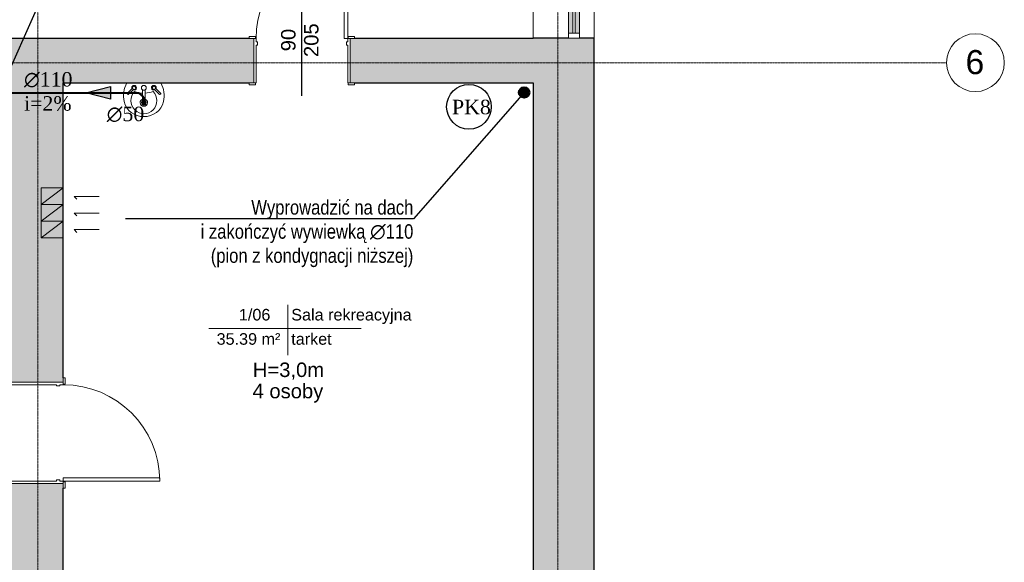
# Model space of a CAD drawing. Header units: inches. Extents: x -112469 to 885939, y -131046 to 286269.
# Tile 115 of 138: x 165295 to 175508, y -51263 to -45636. Entities that reach past the tile are written whole.
import ezdxf
from ezdxf import colors
from ezdxf.entities.mleader import LeaderData, LeaderLine
from ezdxf.math import Vec2, Vec3

# ---------------------------------------------------------------- set-up
doc = ezdxf.new("R2010")
doc.units = ezdxf.units.IN
doc.header["$MEASUREMENT"] = 0
doc.linetypes.add('Linia siatki', pattern=[0.9925, 0.47, -0.2175, 0.0875, -0.2175])
for name, color, linetype, lineweight in [('_IS_kan san', 34, 'Continuous', 40), ('_IS_kan san_opis', 34, 'Continuous', 25), ('A-AREA-IDEN', 251, 'Continuous', 9), ('A-DETL', 251, 'Continuous', 9), ('A-DETL-MEDM', 251, 'Continuous', 25), ('A-DOOR', 251, 'Continuous', 9), ('A-DOOR-FRAM', 251, 'Continuous', 18), ('A-GLAZ', 251, 'Continuous', 9), ('A-WALL', 251, 'Continuous', 9), ('A-WALL-PATT', 254, 'Continuous', 25), ('G-ANNO-TEXT', 251, 'Continuous', 9), ('I-WALL', 251, 'Continuous', 9), ('P-SANR-FIXT', 251, 'Continuous', 9), ('S-GRID', 251, 'Continuous', 9), ('S-GRID-IDEN', 251, 'Continuous', 9)]:
    doc.layers.add(name, color=color, linetype=linetype, lineweight=lineweight)
doc.styles.add('Arial', font='arial.ttf', dxfattribs={"height": 25})
doc.styles.add('Arial_1', font='arial.ttf', dxfattribs={"height": 12})
doc.styles.add('Arial_3', font='arial.ttf', dxfattribs={"height": 15})
doc.styles.add('krzysiek', font='times.ttf')
doc.styles.get("Standard").update_dxf_attribs({"font": 'arial.ttf'})

# ---------------------------------------------------------------- blocks, each defined once
blk = doc.blocks.new('Etyk_pom_1_mala - Etyk_pom_1_mala-219433-4_Poziom piętra')
at = {"layer": 'A-AREA-IDEN'}
for p, q in [((-0.096, 0.144), (-0.096, -0.378)), ((-0.915, -0.101), (0.666, -0.101))]:
    blk.add_line(p, q, dxfattribs=at)
blk = doc.blocks.new('Siatka - M_Symbol siatki - okrąg-11506-4_Poziom piętra')
at = {"layer": 'S-GRID-IDEN'}
blk.add_circle((0, 0), 0.3, dxfattribs=at)
blk = doc.blocks.new('Drzwi-wewnętrzne-jednoskrzydłowe-dwupanelowe-drewniane - 1000 x 2100mm-625501-4_Poziom piętra')
at = {"layer": 'A-DOOR', "lineweight": 18}
for p, q in [((50, 127.6825), (46.5, 127.6825)), ((46.5, 127.6825), (46.5, 27.6825)), ((50, 27.6825), (50, 127.6825)), ((46.5, 27.6825), (50, 27.6825))]:
    blk.add_line(p, q, dxfattribs=at)
at = {"layer": 'A-DOOR'}
for p, q in [((-50.635, 29.6825), (-57.135, 29.6825)), ((-57.135, 29.6825), (-57.135, 27.6825)), ((-57.135, 27.6825), (-50.635, 27.6825)), ((-50.635, 27.6825), (-50.635, 29.6825)), ((57.135, 29.6825), (50.635, 29.6825)), ((50.635, 29.6825), (50.635, 27.6825)), ((50.635, 27.6825), (57.135, 27.6825)), ((57.135, 27.6825), (57.135, 29.6825)), ((-50.635, -28.3175), (-57.135, -28.3175)), ((-57.135, -28.3175), (-57.135, -30.3175)), ((-57.135, -30.3175), (-50.635, -30.3175)), ((-50.635, -30.3175), (-50.635, -28.3175)), ((57.135, -28.3175), (50.635, -28.3175)), ((50.635, -28.3175), (50.635, -30.3175)), ((50.635, -30.3175), (57.135, -30.3175)), ((57.135, -30.3175), (57.135, -28.3175))]:
    blk.add_line(p, q, dxfattribs=at)
blk.add_arc((50, 27.6825), 100, 90, 180, dxfattribs=at)
at = {"layer": 'A-DOOR-FRAM'}
for p, q in [((-50, 27.6825), (-52.5, 27.6825)), ((-52.5, 27.6825), (-52.5, -28.3175)), ((-50, 24.1825), (-50, 27.6825)), ((-48.73, 24.1825), (-50, 24.1825)), ((-50, -28.3175), (-50, 20.69)), ((-50, 20.69), (-48.73, 20.69)), ((-48.73, 20.69), (-48.73, 24.1825)), ((50, 24.1825), (48.73, 24.1825)), ((48.73, 24.1825), (48.73, 20.69)), ((48.73, 20.69), (50, 20.69)), ((50, 27.6825), (50, 24.1825)), ((52.5, 27.6825), (50, 27.6825)), ((50, 20.69), (50, -28.3175)), ((52.5, -28.3175), (52.5, 27.6825)), ((-52.5, -28.3175), (-50, -28.3175)), ((50, -28.3175), (52.5, -28.3175))]:
    blk.add_line(p, q, dxfattribs=at)
blk = doc.blocks.new('Lavabo mural - 05 - 440mm x 350mm-V6-4_Poziom piętra')
at = {"layer": 'P-SANR-FIXT'}
for p, q in [((-17.2, -11), (-11.7, -5.6)), ((-16.1, -12.1), (-10.7, -6.7)), ((-1.5, -21.5), (-1.5, -7.1)), ((1.5, -21.5), (1.5, -7.1)), ((16.4, -12.1), (11, -6.7)), ((17.5, -11), (12, -5.6))]:
    blk.add_line(p, q, dxfattribs=at)
for centre, radius, start, end in [((5.3, -13.1), 26.4, 150.3649, 193.6351), ((-5.3, -13.1), 26.4, 346.3649, 29.6351), ((0, -18.4), 13.5, 135.4629, 45.0556), ((-10.1, -5.1), 2.5, 0, 180), ((-10.1, -5.1), 2.5, 180, 207.0533), ((-10.1, -5.1), 1.7, 360, 180), ((-10.1, -5.1), 1.7, 180, 198.0596), ((-10.1, -5.1), 1.7, 198.0596, 360), ((-10.1, -5.1), 2.5, 242.9467, 0), ((-0.2, 16), 26.7, 249.1986, 267.1093), ((0, -5.1), 2.5, 0, 180), ((0, -5.1), 2.5, 180, 0), ((-0.2, 16), 26.7, 273.5606, 291.3199), ((10.4, -5.1), 2.5, 360, 180), ((10.4, -5.1), 2.5, 180, 297.0533), ((10.4, -5.1), 1.7, 0, 180), ((10.4, -5.1), 1.7, 180, 0), ((10.4, -5.1), 2.5, 332.9467, 360), ((-0.6, -14.5), 20.4, 193.6351, 271.6558), ((0, -20.4), 3.86, 112.8828, 180), ((0, -20.4), 3.86, 180, 360), ((0, -20.4), 2.35, 129.6826, 180), ((0, -20.4), 2.35, 180, 360), ((0.6, -14.5), 20.4, 268.3442, 346.3649), ((0, -20.4), 3.86, 360, 67.1178), ((0, -20.4), 2.35, 360, 50.3185)]:
    blk.add_arc(centre, radius, start, end, dxfattribs=at)
for centre, major_axis, ratio, start_param, end_param in [((-16.6, -11.6), (-0.545, 0.545), 0.274309, 0, 3.141593), ((17, -11.6), (0.545, 0.545), 0.274309, 3.141593, 6.283185), ((0, -21.5), (-1.5, 0), 0.428525, 0, 3.141593)]:
    blk.add_ellipse(centre, major_axis=major_axis, ratio=ratio, start_param=start_param, end_param=end_param, dxfattribs=at)
blk = doc.blocks.new('Aluminum_1 szybowe - Okno 190_265 p_0-631028-4_Poziom piętra')
at = {"layer": 'A-GLAZ'}
h = blk.add_hatch(color=256, dxfattribs=at)
h.paths.add_polyline_path([(47.8, 7.7), (47.8, 12.2), (-132.1, 12.2), (-132.1, 7.7), (-98.9, 7.7)])
h.paths.add_polyline_path([(47.8, 14.7), (47.8, 19.2), (-132.1, 19.2), (-132.1, 14.7), (-98.9, 14.7)])
at = {"layer": 'A-GLAZ', "lineweight": 18}
for p, q in [((-132.1, 19.2), (-137.2, 19.2)), ((-137.2, 19.2), (-137.2, 7.7)), ((-132.1, 7.7), (-132.1, 19.2)), ((47.8, 14.7), (-132.1, 14.7)), ((-132.1, 14.7), (-132.1, 12.2)), ((-132.1, 12.2), (47.8, 12.2)), ((52.8, 19.2), (47.8, 19.2)), ((47.8, 19.2), (47.8, 7.7)), ((47.8, 12.2), (47.8, 14.7)), ((52.8, 7.7), (52.8, 19.2)), ((-137.2, 7.7), (-132.1, 7.7)), ((47.8, 7.7), (52.8, 7.7))]:
    blk.add_line(p, q, dxfattribs=at)
at = {"layer": 'A-GLAZ'}
for p, q in [((-132.1, 19.2), (47.8, 19.2)), ((47.8, 7.7), (-132.1, 7.7))]:
    blk.add_line(p, q, dxfattribs=at)
blk = doc.blocks.new('wewnetrzne dwupanelowe - 900 x 2100mm-591853-4_Poziom piętra')
at = {"layer": 'A-DOOR', "lineweight": 18}
for p, q in [((47.5, 117.6825), (44, 117.6825)), ((44, 117.6825), (44, 22.6825)), ((47.5, 22.6825), (47.5, 117.6825)), ((44, 22.6825), (47.5, 22.6825))]:
    blk.add_line(p, q, dxfattribs=at)
at = {"layer": 'A-DOOR'}
for p, q in [((-48.135, 24.6825), (-54.635, 24.6825)), ((-54.635, 24.6825), (-54.635, 22.6825)), ((-54.635, 22.6825), (-48.135, 22.6825)), ((-48.135, 22.6825), (-48.135, 24.6825)), ((54.635, 24.6825), (48.135, 24.6825)), ((48.135, 24.6825), (48.135, 22.6825)), ((48.135, 22.6825), (54.635, 22.6825)), ((54.635, 22.6825), (54.635, 24.6825)), ((-48.135, -23.3175), (-54.635, -23.3175)), ((-54.635, -23.3175), (-54.635, -25.3175)), ((-54.635, -25.3175), (-48.135, -25.3175)), ((-48.135, -25.3175), (-48.135, -23.3175)), ((54.635, -23.3175), (48.135, -23.3175)), ((48.135, -23.3175), (48.135, -25.3175)), ((48.135, -25.3175), (54.635, -25.3175)), ((54.635, -25.3175), (54.635, -23.3175))]:
    blk.add_line(p, q, dxfattribs=at)
blk.add_arc((47.5, 22.6825), 95, 90, 180, dxfattribs=at)
at = {"layer": 'A-DOOR-FRAM'}
for p, q in [((-47.5, 22.6825), (-50, 22.6825)), ((-50, 22.6825), (-50, -23.3175)), ((-47.5, 19.1825), (-47.5, 22.6825)), ((47.5, 22.6825), (47.5, 19.1825)), ((50, 22.6825), (47.5, 22.6825)), ((50, -23.3175), (50, 22.6825)), ((-46.23, 19.1825), (-47.5, 19.1825)), ((-47.5, -23.3175), (-47.5, 15.69)), ((-47.5, 15.69), (-46.23, 15.69)), ((-46.23, 15.69), (-46.23, 19.1825)), ((47.5, 19.1825), (46.23, 19.1825)), ((46.23, 19.1825), (46.23, 15.69)), ((46.23, 15.69), (47.5, 15.69)), ((47.5, 15.69), (47.5, -23.3175)), ((-50, -23.3175), (-47.5, -23.3175)), ((47.5, -23.3175), (50, -23.3175))]:
    blk.add_line(p, q, dxfattribs=at)
blk = doc.blocks.new('PIĘTRO')
at = {"layer": 'A-WALL-PATT', "lineweight": 9}
h = blk.add_hatch(color=251, dxfattribs=at)
h.paths.add_polyline_path([(29222.2, -15201.43), (29852.2, -15201.43), (29852.2, -7476.43), (29222.2, -7476.43), (29222.2, -9148.85)])
h.paths.add_polyline_path([(29702.2, -5576.43), (29852.2, -5576.43), (29852.2, -101.43), (29222.2, -101.43), (29222.2, -5576.43), (29587.9, -5576.43)])
h = blk.add_hatch(color=251, dxfattribs=at)
h.paths.add_polyline_path([(29222.2, -7941.43), (29222.2, -7481.43), (27322.2, -7481.43), (27322.2, -7941.43), (27698.75, -7941.43)])
h.paths.add_polyline_path([(22132.2, -7941.43), (26322.2, -7941.43), (26322.2, -7481.43), (22132.2, -7481.43), (22132.2, -7551.35)])
h.paths.add_polyline_path([(21085.85, -7941.43), (21132.2, -7941.43), (21132.2, -7481.43), (19052.2, -7481.43), (19052.2, -7941.43), (20832.2, -7941.43)])
h = blk.add_hatch(color=251, dxfattribs=at)
h.paths.add_polyline_path([(24277.28, -15201.43), (24347.2, -15201.43), (24347.2, -12096.43), (23787.2, -12096.43), (23787.2, -15201.43), (24072.2, -15201.43)])
h.paths.add_polyline_path([(23787.2, -11046.43), (24347.2, -11046.43), (24347.2, -7941.43), (23787.2, -7941.43), (23787.2, -11000.08)])
at = {"layer": 'A-DETL', "color": 251, "lineweight": 18}
for p, q in [((24347.2, -9030.41), (24117.2, -9202.5)), ((24117.2, -9030.41), (24117.2, -9202.5)), ((24347.2, -9030.41), (24117.2, -9030.41)), ((24347.2, -9202.5), (24347.2, -9030.41)), ((24459.21, -9118.69), (24487.5, -9146.97)), ((24719.21, -9118.69), (24459.21, -9118.69)), ((24459.21, -9118.69), (24719.21, -9118.69)), ((24347.2, -9202.5), (24117.2, -9374.58)), ((24117.2, -9202.5), (24117.2, -9374.58)), ((24347.2, -9202.5), (24117.2, -9202.5)), ((24347.2, -9202.5), (24117.2, -9202.5)), ((24117.2, -9202.5), (24347.2, -9202.5)), ((24347.2, -9374.58), (24347.2, -9202.5)), ((24459.21, -9290.78), (24487.5, -9319.06)), ((24719.21, -9290.78), (24459.21, -9290.78)), ((24459.21, -9290.78), (24719.21, -9290.78)), ((24459.21, -9290.78), (24487.5, -9319.06)), ((24719.21, -9290.78), (24459.21, -9290.78)), ((24459.21, -9290.78), (24719.21, -9290.78)), ((24347.2, -9374.58), (24117.2, -9546.67)), ((24117.2, -9374.58), (24117.2, -9546.67)), ((24347.2, -9374.58), (24117.2, -9374.58)), ((24347.2, -9374.58), (24117.2, -9374.58)), ((24117.2, -9374.58), (24347.2, -9374.58)), ((24347.2, -9546.67), (24347.2, -9374.58)), ((24459.21, -9462.87), (24487.5, -9491.15)), ((24719.21, -9462.87), (24459.21, -9462.87)), ((24459.21, -9462.87), (24719.21, -9462.87)), ((24347.2, -9546.67), (24117.2, -9546.67)), ((24117.2, -9546.67), (24347.2, -9546.67))]:
    blk.add_line(p, q, dxfattribs=at)
at = {"layer": 'A-DETL-MEDM', "color": 251}
blk.add_line((26822.2, -8075.79), (26822.2, -6965.79), dxfattribs=at)
at = {"layer": 'A-WALL', "color": 251}
for p, q in [((29222.2, -7476.43), (29222.2, -5576.43)), ((29852.2, -5576.43), (29852.2, -7476.43))]:
    blk.add_line(p, q, dxfattribs=at)
at = {"layer": 'A-WALL', "color": 251, "lineweight": 25}
for p, q in [((26275.85, -7481.43), (22178.55, -7481.43)), ((29222.2, -7481.43), (27368.55, -7481.43)), ((29222.2, -7476.43), (29222.2, -7481.43)), ((29587.9, -7476.43), (29222.2, -7476.43)), ((29852.2, -7476.43), (29702.2, -7476.43)), ((29852.2, -15831.43), (29852.2, -7476.43)), ((24347.2, -7941.43), (26275.85, -7941.43)), ((27368.55, -7941.43), (29222.2, -7941.43)), ((29222.2, -7941.43), (29222.2, -15201.43))]:
    blk.add_line(p, q, dxfattribs=at)
at = {"layer": 'I-WALL', "color": 251, "lineweight": 25}
for p, q in [((24347.2, -11000.08), (24347.2, -7941.43)), ((24347.2, -15201.43), (24347.2, -12142.78))]:
    blk.add_line(p, q, dxfattribs=at)
at = {"layer": 'S-GRID', "color": 251, "linetype": 'Linia siatki'}
for p, q in [((24082.2, 3814.58), (24082.2, -22310.93)), ((29477.2, 3814.58), (29477.2, -22310.93)), ((-1420.75, -7731.43), (33508.1, -7731.43))]:
    blk.add_line(p, q, dxfattribs=at)
at = {"layer": 'A-AREA-IDEN', "color": 251, "xscale": 999.9999999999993, "yscale": 999.9999999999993, "zscale": 999.9999999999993}
blk.add_blockref('Etyk_pom_1_mala - Etyk_pom_1_mala-219433-4_Poziom piętra', (26770.71, -10386.71), dxfattribs=at)
at = {"layer": 'A-DOOR', "color": 251, "xscale": 10, "yscale": 10, "zscale": 10}
blk.add_blockref('wewnetrzne dwupanelowe - 900 x 2100mm-591853-4_Poziom piętra', (26822.2, -7708.25), dxfattribs=at)
at = {"layer": 'A-DOOR', "color": 251, "xscale": 10, "yscale": 10, "zscale": 10, "rotation": 270}
blk.add_blockref('Drzwi-wewnętrzne-jednoskrzydłowe-dwupanelowe-drewniane - 1000 x 2100mm-625501-4_Poziom piętra', (24070.38, -11571.43), dxfattribs=at)
at = {"layer": 'A-GLAZ', "color": 251, "xscale": 10, "yscale": 10, "zscale": 10, "rotation": 269.9999999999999}
blk.add_blockref('Aluminum_1 szybowe - Okno 190_265 p_0-631028-4_Poziom piętra', (29510.64, -6948.03), dxfattribs=at)
at = {"layer": 'P-SANR-FIXT', "color": 251, "xscale": 10, "yscale": 10, "zscale": 10}
blk.add_blockref('Lavabo mural - 05 - 440mm x 350mm-V6-4_Poziom piętra', (25182.45, -7941.43), dxfattribs=at)
at = {"layer": 'A-AREA-IDEN', "color": 251, "char_height": 120, "attachment_point": 1, "style": 'Arial_1'}
for s, insert, width in [('1/06', (26168.8, -10284.99), 424.8944), ('Sala rekreacyjna', (26711.59, -10284.99), 1627.4256), ('35.39 m²', (25937.44, -10536.7), 857.8056), ('tarket', (26711.59, -10536.7), 553.1644)]:
    blk.add_mtext(s, dxfattribs=dict(at, insert=insert, width=width))
at = {"layer": 'G-ANNO-TEXT', "color": 251, "char_height": 150, "attachment_point": 1, "rotation": 90, "style": 'Arial_3'}
for s, insert, width in [('205', (26843.82, -7673.03), 432.9112), ('90', (26605.69, -7613.5), 288.6075)]:
    blk.add_mtext(s, dxfattribs=dict(at, insert=insert, width=width))
at = {"layer": 'G-ANNO-TEXT', "color": 251, "char_height": 150, "attachment_point": 1, "style": 'Arial_3'}
for s, insert, width in [('H=3,0m', (26312.94, -10841.25), 913.9237), ('4 osoby', (26310.12, -11061.95), 873.8394)]:
    blk.add_mtext(s, dxfattribs=dict(at, insert=insert, width=width))
at = {"layer": 'S-GRID-IDEN', "color": 251, "insert": (33706.02, -7600.31), "char_height": 250, "width": 232.4894, "attachment_point": 1, "style": 'Arial', "bg_fill": 3, "box_fill_scale": 1.25, "bg_fill_color": 256, "bg_fill_true_color": 13158600, "bg_fill_transparency": 0}
blk.add_mtext('\\fArial|b0|i0|c238|p34|;6', dxfattribs=at)
at = {"layer": 'S-GRID-IDEN', "color": 251, "xscale": 999.9999999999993, "yscale": 999.9999999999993, "zscale": 999.9999999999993, "rotation": 269.9999999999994}
blk.add_blockref('Siatka - M_Symbol siatki - okrąg-11506-4_Poziom piętra', (33808.1, -7731.43), dxfattribs=at)
blk = doc.blocks.new('pion kan')
at = {"layer": '_IS_kan san'}
blk.add_hatch(color=256, dxfattribs=at).paths.add_polyline_path([(128012, -50552, -1), (128012, -50442, -1)])
blk.add_circle((128012, -50497), 55, dxfattribs=at)
blk = doc.blocks.new('strzałka')
at = {"layer": '_IS_kan san_opis'}
blk.add_hatch(color=256, dxfattribs=at).paths.add_polyline_path([(115146, -19439), (114891, -19375), (115146, -19310)])
blk.add_lwpolyline([(115146, -19439), (114891, -19375), (115146, -19310), (115146, -19439)], close=True, dxfattribs=at)

msp = doc.modelspace()

# ---------------------------------------------------------------- block references
at = {"layer": '_IS_kan san'}
msp.add_blockref('PIĘTRO', (141400, -38350), dxfattribs=at)

# ---------------------------------------------------------------- next in the draw order: linework, layer by layer
for p, q in [((165082, -46394), (166530, -46394)), ((166583, -46438), (166530, -46394)), ((166583, -46507), (166583, -46438))]:
    msp.add_line(p, q, dxfattribs=at)
at = {"layer": '_IS_kan san', "ltscale": 10}
msp.add_circle((166583, -46507), 12.1, dxfattribs=at)
at = {"layer": '_IS_kan san_opis', "lineweight": -3, "ltscale": 15}
msp.add_circle((169955, -46539), 232, dxfattribs=at)

# ---------------------------------------------------------------- next in the draw order: block references
at = {"rotation": 359.9999999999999}
msp.add_blockref('strzałka', (51091, -27020), dxfattribs=at)
msp.add_blockref('pion kan', (42515, 4107))

# ---------------------------------------------------------------- next in the draw order: texts
at = {"layer": '_IS_kan san_opis', "ltscale": 15, "char_height": 150, "attachment_point": 1, "style": 'krzysiek'}
for s, insert, width in [('∅110\\Pi=2% ', (165340, -46179), 5085.57), ('PK8', (169779, -46466), 380.43), ('∅50', (166198, -46538), 5085.57)]:
    msp.add_mtext(s, dxfattribs=dict(at, insert=insert, width=width))

# ---------------------------------------------------------------- next in the draw order: leaders
at = {"layer": '_IS_kan san_opis', "ltscale": 15}
ml = msp.add_multileader_mtext('Standard', dxfattribs=at)
ml.set_content('{\\fArial Narrow|b0|i0|c238|p34;Wyprowadzić na dach\\Pi zakończyć wywiewką ∅110}', color=256)
ml.set_leader_properties()
ml.build(insert=Vec2(0, 0))
ml.multileader.update_dxf_attribs({"text_left_attachment_type": 6, "text_right_attachment_type": 6, "dogleg_length": 0.36, "arrow_head_size": 0.18})
ctx = ml.context
ctx.base_point, ctx.char_height, ctx.arrow_head_size, ctx.landing_gap_size, ctx.plane_origin = Vec3(165627, -45179), 150, 0.18, 0.09, Vec3(167496, -47751)
ctx.left_attachment, ctx.right_attachment = 6, 6
notes = []
notes.append((ctx, [(0, (1, 1, 0), (165626, -45179), (1, 0), 0.36, [(0, [(165082, -46394)], 0, [])])]))
ctx.mtext.insert, ctx.mtext.line_spacing_style, ctx.mtext.flow_direction = Vec3(165627, -44985), 2, 5
ml = msp.add_multileader_mtext('Standard', dxfattribs=at)
ml.set_content('{\\fArial Narrow|b0|i0|c238|p34;Wyprowadzić na dach\\Pi zakończyć wywiewką ∅110 \\P(pion z kondygnacji niższej)}', color=256)
ml.set_leader_properties()
ml.build(insert=Vec2(0, 0))
ml.multileader.update_dxf_attribs({"text_left_attachment_type": 6, "text_right_attachment_type": 6, "dogleg_length": 0.36, "arrow_head_size": 0.18})
ctx = ml.context
ctx.base_point, ctx.char_height, ctx.arrow_head_size, ctx.landing_gap_size, ctx.plane_origin = Vec3(167220, -47701), 150, 0.18, 0.09, Vec3(173458, -48167)
ctx.left_attachment, ctx.right_attachment, ctx.text_align_type = 6, 6, 2
notes.append((ctx, [(0, (1, 1, 0), (169379, -47701), (-1, 0), 0.36, [(0, [(170527, -46390)], 0, [])])]))
ctx.mtext.insert, ctx.mtext.alignment, ctx.mtext.line_spacing_style, ctx.mtext.flow_direction = Vec3(169378, -47507), 3, 2, 5
for ctx, leaders in notes:
    for number, flags, end, landing, length, lines in leaders:
        leader = LeaderData()
        leader.index, (leader.has_last_leader_line, leader.has_dogleg_vector, leader.attachment_direction) = number, flags
        leader.last_leader_point, leader.dogleg_vector, leader.dogleg_length = Vec3(end), Vec3(landing), length
        for number, points, colour, breaks in lines:
            line = LeaderLine()
            line.index, line.vertices, line.color, line.breaks = number, Vec3.list(points), colors.encode_raw_color(colour), breaks
            leader.lines.append(line)
        ctx.leaders.append(leader)

doc.saveas('drawing.dxf')
